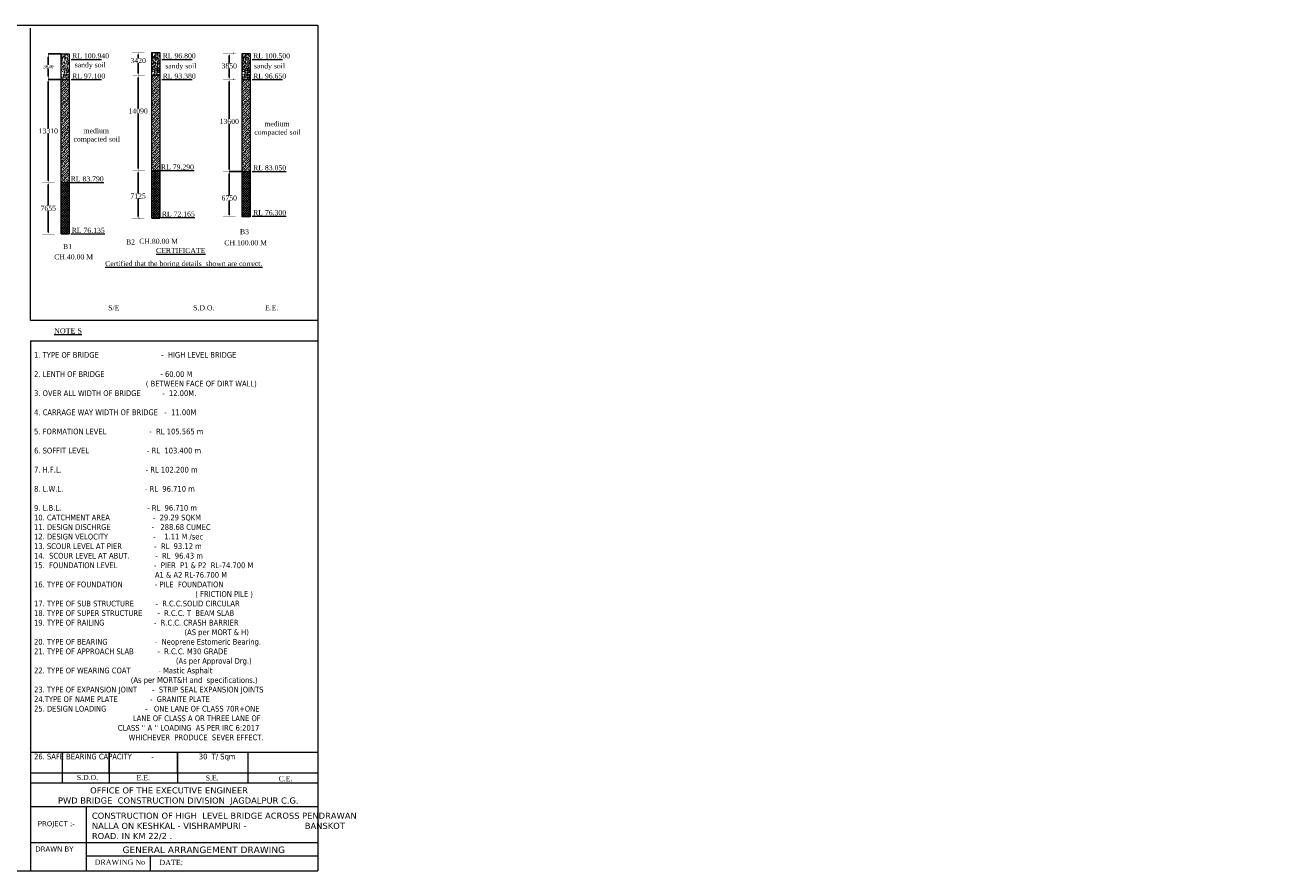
# Model space of a CAD drawing. Header units: millimetres. Extents: x -20950785 to 389010297, y -11535949 to 14056629.
# Tile 39 of 256: x 9450807 to 9637299, y -1181503 to -1056175. Entities that reach past the tile are written whole.
import ezdxf

# ---------------------------------------------------------------- set-up
doc = ezdxf.new("R2010")
doc.units = ezdxf.units.MM
doc.header["$LTSCALE"] = 60
doc.header["$MEASUREMENT"] = 0
doc.linetypes.add('DOT2', pattern=[0.125, 0, -0.125])
doc.styles.add('style1', font='txt.shx', dxfattribs={"height": 1})
doc.dimstyles.get("Standard").update_dxf_attribs({"dimtxt": 400, "dimasz": 215, "dimexe": 0.18, "dimexo": 0.0625, "dimgap": 0.09, "dimtad": 0, "dimtih": 1, "dimtoh": 1, "dimdec": 0, "dimzin": 4, "dimdsep": 46, "dimtxsty": 'Standard', "dimblk": 'OPEN90', "dimcen": 0, "dimadec": 0, "dimazin": 1, "dimtfac": 1, "dimtdec": 0, "dimtix": 1, "dimtofl": 0, "dimtmove": 0, "dimatfit": 3, "dimldrblk": 'OPEN30', "dimfxl": 1, "dimtolj": 1, "dimtzin": 0, "dimarcsym": 0})

# ---------------------------------------------------------------- blocks, each defined once
blk = doc.blocks.new('*D299')
at = {"color": 0, "linetype": 'Continuous', "lineweight": -2, "transparency": 16777216}
for p, q in [((9481072, -1060393), (9481072, -1060393)), ((9481072, -1060693), (9481072, -1061835)), ((9481072, -1063943), (9481072, -1062599)), ((9481071, -1064243), (9481072, -1064243))]:
    blk.add_line(p, q, dxfattribs=at)
for points in [[(9481022, -1060693), (9481122, -1060693), (9481072, -1060393)], [(9481022, -1063943), (9481122, -1063943), (9481072, -1064243)]]:
    blk.add_solid(points, dxfattribs=at)
at = {"layer": 'Defpoints', "color": 0, "linetype": 'Continuous', "lineweight": -2, "transparency": 16777216}
for p in [(9481072, -1060393), (9481071, -1064243), (9481072, -1064243)]:
    blk.add_point(p, dxfattribs=at)
at = {"color": 0, "linetype": 'Continuous', "lineweight": 9, "transparency": 16777216, "insert": (9481072, -1062217), "char_height": 500, "attachment_point": 5}
blk.add_mtext('\\A1;{\\fTimes New Roman|b0|i0|c0|p18;\\H1.5x;3850}', dxfattribs=at)
blk = doc.blocks.new('*D300')
at = {"color": 0, "linetype": 'Continuous', "lineweight": -2, "transparency": 16777216}
for p, q in [((9481071, -1064243), (9481071, -1064243)), ((9481071, -1064543), (9481071, -1070060)), ((9481071, -1077543), (9481071, -1070823)), ((9481071, -1077843), (9481071, -1077843))]:
    blk.add_line(p, q, dxfattribs=at)
for points in [[(9481021, -1064543), (9481121, -1064543), (9481071, -1064243)], [(9481021, -1077543), (9481121, -1077543), (9481071, -1077843)]]:
    blk.add_solid(points, dxfattribs=at)
at = {"layer": 'Defpoints', "color": 0, "linetype": 'Continuous', "lineweight": -2, "transparency": 16777216}
for p in [(9481071, -1064243), (9481071, -1077843), (9481071, -1077843)]:
    blk.add_point(p, dxfattribs=at)
at = {"color": 0, "linetype": 'Continuous', "lineweight": 9, "transparency": 16777216, "insert": (9481071, -1070442), "char_height": 500, "attachment_point": 5}
blk.add_mtext('\\A1;{\\fTimes New Roman|b0|i0|c0|p18;\\H1.5x;13600}', dxfattribs=at)
blk = doc.blocks.new('*D333')
at = {"color": 0, "linetype": 'Continuous', "lineweight": -2, "transparency": 16777216}
for p, q in [((9482985, -1077843), (9481071, -1077843)), ((9481072, -1078143), (9481072, -1081413)), ((9481072, -1084292), (9481072, -1082178)), ((9481071, -1084592), (9481071, -1084592))]:
    blk.add_line(p, q, dxfattribs=at)
for points in [[(9481022, -1078143), (9481122, -1078143), (9481072, -1077843)], [(9481022, -1084292), (9481122, -1084292), (9481072, -1084592)]]:
    blk.add_solid(points, dxfattribs=at)
at = {"layer": 'Defpoints', "color": 0, "linetype": 'Continuous', "lineweight": -2, "transparency": 16777216}
for p in [(9481072, -1077843), (9482986, -1077843), (9481072, -1084592)]:
    blk.add_point(p, dxfattribs=at)
at = {"color": 0, "linetype": 'Continuous', "lineweight": 9, "transparency": 16777216, "insert": (9481072, -1081795), "char_height": 500, "attachment_point": 5}
blk.add_mtext('\\A1;{\\fTimes New Roman|b0|i0|c0|p18;\\H1.5x;6750}', dxfattribs=at)
blk = doc.blocks.new('*D301')
at = {"color": 0, "linetype": 'Continuous', "lineweight": -2, "transparency": 16777216}
for p, q in [((9467567, -1060209), (9467567, -1060209)), ((9467567, -1060509), (9467567, -1061042)), ((9467567, -1063330), (9467567, -1061806)), ((9467567, -1063630), (9467567, -1063630))]:
    blk.add_line(p, q, dxfattribs=at)
for points in [[(9467517, -1060509), (9467617, -1060509), (9467567, -1060209)], [(9467517, -1063330), (9467617, -1063330), (9467567, -1063630)]]:
    blk.add_solid(points, dxfattribs=at)
at = {"layer": 'Defpoints', "color": 0, "linetype": 'Continuous', "lineweight": -2, "transparency": 16777216}
for p in [(9467567, -1060209), (9467567, -1063630), (9467567, -1063630)]:
    blk.add_point(p, dxfattribs=at)
at = {"color": 0, "linetype": 'Continuous', "lineweight": 9, "transparency": 16777216, "insert": (9467567, -1061424), "char_height": 500, "attachment_point": 5}
blk.add_mtext('\\A1;{\\fTimes New Roman|b0|i0|c0|p18;\\H1.5x;3420}', dxfattribs=at)
blk = doc.blocks.new('*D302')
at = {"color": 0, "linetype": 'Continuous', "lineweight": -2, "transparency": 16777216}
for p, q in [((9467562, -1063632), (9467561, -1063632)), ((9467562, -1063932), (9467562, -1068520)), ((9467562, -1077423), (9467562, -1069285)), ((9467551, -1077723), (9467562, -1077723))]:
    blk.add_line(p, q, dxfattribs=at)
for points in [[(9467512, -1063932), (9467612, -1063932), (9467562, -1063632)], [(9467512, -1077423), (9467612, -1077423), (9467562, -1077723)]]:
    blk.add_solid(points, dxfattribs=at)
at = {"layer": 'Defpoints', "color": 0, "linetype": 'Continuous', "lineweight": -2, "transparency": 16777216}
for p in [(9467562, -1063632), (9467551, -1077723), (9467562, -1077723)]:
    blk.add_point(p, dxfattribs=at)
at = {"color": 0, "linetype": 'Continuous', "lineweight": 9, "transparency": 16777216, "insert": (9467562, -1068902), "char_height": 500, "attachment_point": 5}
blk.add_mtext('\\A1;{\\fTimes New Roman|b0|i0|c0|p18;\\H1.5x;14090}', dxfattribs=at)
blk = doc.blocks.new('*D303')
at = {"color": 0, "linetype": 'Continuous', "lineweight": -2, "transparency": 16777216}
for p, q in [((9467551, -1077723), (9467551, -1077723)), ((9467551, -1078023), (9467551, -1081116)), ((9467551, -1084547), (9467551, -1081881)), ((9467551, -1084847), (9467551, -1084847))]:
    blk.add_line(p, q, dxfattribs=at)
for points in [[(9467501, -1078023), (9467601, -1078023), (9467551, -1077723)], [(9467501, -1084547), (9467601, -1084547), (9467551, -1084847)]]:
    blk.add_solid(points, dxfattribs=at)
at = {"layer": 'Defpoints', "color": 0, "linetype": 'Continuous', "lineweight": -2, "transparency": 16777216}
for p in [(9467551, -1077723), (9467551, -1077723), (9467551, -1084847)]:
    blk.add_point(p, dxfattribs=at)
at = {"color": 0, "linetype": 'Continuous', "lineweight": 9, "transparency": 16777216, "insert": (9467551, -1081498), "char_height": 500, "attachment_point": 5}
blk.add_mtext('\\A1;{\\fTimes New Roman|b0|i0|c0|p18;\\H1.5x;7125}', dxfattribs=at)
blk = doc.blocks.new('*D304')
at = {"color": 0, "linetype": 'Continuous', "lineweight": -2, "transparency": 16777216}
for p, q in [((9454241, -1064243), (9454241, -1064243)), ((9454241, -1064543), (9454241, -1071479)), ((9454241, -1079178), (9454241, -1072242)), ((9454241, -1079478), (9454241, -1079478))]:
    blk.add_line(p, q, dxfattribs=at)
for points in [[(9454191, -1064543), (9454291, -1064543), (9454241, -1064243)], [(9454191, -1079178), (9454291, -1079178), (9454241, -1079478)]]:
    blk.add_solid(points, dxfattribs=at)
at = {"layer": 'Defpoints', "color": 0, "linetype": 'Continuous', "lineweight": -2, "transparency": 16777216}
for p in [(9454241, -1064243), (9454241, -1064243), (9454241, -1079478)]:
    blk.add_point(p, dxfattribs=at)
at = {"color": 0, "linetype": 'Continuous', "lineweight": 9, "transparency": 16777216, "insert": (9454241, -1071860), "char_height": 500, "attachment_point": 5}
blk.add_mtext('\\A1;{\\fTimes New Roman|b0|i0|c0|p18;\\H1.5x;13310}', dxfattribs=at)
blk = doc.blocks.new('*D305')
at = {"color": 0, "linetype": 'Continuous', "lineweight": -2, "transparency": 16777216}
for p, q in [((9454241, -1079478), (9454241, -1079478)), ((9454241, -1079778), (9454241, -1082923)), ((9454241, -1086833), (9454241, -1083688)), ((9454241, -1087133), (9454241, -1087133))]:
    blk.add_line(p, q, dxfattribs=at)
for points in [[(9454191, -1079778), (9454291, -1079778), (9454241, -1079478)], [(9454191, -1086833), (9454291, -1086833), (9454241, -1087133)]]:
    blk.add_solid(points, dxfattribs=at)
at = {"layer": 'Defpoints', "color": 0, "linetype": 'Continuous', "lineweight": -2, "transparency": 16777216}
for p in [(9454241, -1079478), (9454241, -1087133), (9454241, -1087133)]:
    blk.add_point(p, dxfattribs=at)
at = {"color": 0, "linetype": 'Continuous', "lineweight": 9, "transparency": 16777216, "insert": (9454241, -1083306), "char_height": 500, "attachment_point": 5}
blk.add_mtext('\\A1;{\\fTimes New Roman|b0|i0|c0|p18;\\H1.5x;7655}', dxfattribs=at)
blk = doc.blocks.new('*D336')
at = {"color": 0, "linetype": 'Continuous', "lineweight": -2, "ltscale": 2, "transparency": 16777216}
for p, q in [((9456155, -1060403), (9454240, -1060403)), ((9454240, -1060903), (9454240, -1062068)), ((9454240, -1063743), (9454240, -1062577)), ((9456155, -1064243), (9454240, -1064243))]:
    blk.add_line(p, q, dxfattribs=at)
for points in [[(9454157, -1060903), (9454324, -1060903), (9454240, -1060403)], [(9454157, -1063743), (9454324, -1063743), (9454240, -1064243)]]:
    blk.add_solid(points, dxfattribs=at)
at = {"layer": 'Defpoints', "color": 0, "linetype": 'Continuous', "lineweight": -2, "ltscale": 2, "transparency": 16777216}
for p in [(9456155, -1060403), (9454240, -1064243), (9456155, -1064243)]:
    blk.add_point(p, dxfattribs=at)
at = {"color": 0, "linetype": 'Continuous', "lineweight": 9, "ltscale": 2, "transparency": 16777216, "insert": (9454240, -1062323), "char_height": 500, "attachment_point": 5}
blk.add_mtext('\\A1;{\\fTimes New Roman|b0|i0|c0|p18;3840}', dxfattribs=at)

msp = doc.modelspace()

# ---------------------------------------------------------------- hatches: boundary and pattern name
at = {"linetype": 'Continuous', "lineweight": 9}
h = msp.add_hatch(dxfattribs=at)
h.set_pattern_fill('AR-CONC', color=256, scale=80)
h.set_pattern_definition([(50, (1943804.5, -831370.35), (573.808146, -50.201708), [60, -660]), (355, (1943804.5, -831370.35), (-111.001067, 601.753707), [48, -528]), (100.4514445, (1943852.3, -831374.54), (462.807077, 551.551993), [50.992154, -560.91369]), (46.1842, (1943804.5, -831210.35), (853.793065, -132.415425), [90, -990]), (96.635635, (1943875.65, -831221.4), (747.72956, 779.29488), [76.48827, -841.37101]), (351.184164, (1943804.5, -831210.35), (747.72956, 779.29488), [72, -792]), (21, (1943884.5, -831250.35), (477.525642, -322.095113), [60, -660]), (326, (1943884.5, -831250.35), (194.652266, 580.120036), [48, -528]), (71.451445, (1943924.3, -831277.2), (672.1779, 258.024922), [50.99215, -560.91369]), (37.5, (1943804.5, -831370.35), (9.727884, 266.315083), [0, -521.6, 0, -536, 0, -530]), (7.5, (1943804.5, -831370.35), (210.45563, 315.52937), [0, -305.6, 0, -509.6, 0, -202]), (327.5, (1943626.1, -831370.35), (427.057949, -18.0438974), [0, -200, 0, -624, 0, -828]), (317.5, (1943546.1, -831370.35), (466.548935, 80.083986), [0, -260, 0, -414.4, 0, -588])])
h.paths.add_polyline_path([(9457336.88, -1060401.19), (9456136.88, -1060401.19), (9456155.42, -1064242.64), (9457355.42, -1064242.64)])
h = msp.add_hatch(dxfattribs=at)
h.set_pattern_fill('AR-CONC', color=256, scale=80)
h.set_pattern_definition([(50, (1957230, -831370.35), (573.808146, -50.201708), [60, -660]), (355, (1957230, -831370.35), (-111.001067, 601.753707), [48, -528]), (100.4514445, (1957277.8, -831374.54), (462.807077, 551.551993), [50.992154, -560.91369]), (46.1842, (1957230, -831210.35), (853.793065, -132.415425), [90, -990]), (96.635635, (1957301.1, -831221.4), (747.72956, 779.29488), [76.48827, -841.37101]), (351.184164, (1957230, -831210.35), (747.72956, 779.29488), [72, -792]), (21, (1957310, -831250.35), (477.525642, -322.095113), [60, -660]), (326, (1957310, -831250.35), (194.652266, 580.120036), [48, -528]), (71.451445, (1957349.8, -831277.2), (672.1779, 258.024922), [50.99215, -560.91369]), (37.5, (1957229.98, -831370.35), (9.727884, 266.315083), [0, -521.6, 0, -536, 0, -530]), (7.5, (1957229.98, -831370.35), (210.45563, 315.52937), [0, -305.6, 0, -509.6, 0, -202]), (327.5, (1957051.58, -831370.35), (427.057949, -18.0438974), [0, -200, 0, -624, 0, -828]), (317.5, (1956971.6, -831370.35), (466.548935, 80.083986), [0, -260, 0, -414.4, 0, -588])])
h.paths.add_polyline_path([(9470780.9, -1060218.73), (9469580.9, -1060218.73), (9469580.9, -1063586.51), (9470780.9, -1063586.51)])
h = msp.add_hatch(dxfattribs=at)
h.set_pattern_fill('AR-CONC', color=256, scale=80)
h.set_pattern_definition([(50, (1970634.62, -831370.35), (573.808146, -50.201708), [60, -660]), (355, (1970634.6, -831370.35), (-111.001067, 601.753707), [48, -528]), (100.4514445, (1970682.44, -831374.54), (462.807077, 551.551993), [50.992154, -560.91369]), (46.1842, (1970634.6, -831210.35), (853.793065, -132.415425), [90, -990]), (96.635635, (1970705.8, -831221.4), (747.72956, 779.29488), [76.48827, -841.37101]), (351.184164, (1970634.6, -831210.35), (747.72956, 779.29488), [72, -792]), (21, (1970714.62, -831250.35), (477.525642, -322.095113), [60, -660]), (326, (1970714.6, -831250.35), (194.652266, 580.120036), [48, -528]), (71.451445, (1970754.4, -831277.2), (672.1779, 258.024922), [50.99215, -560.91369]), (37.5, (1970634.62, -831370.35), (9.727884, 266.315083), [0, -521.6, 0, -536, 0, -530]), (7.5, (1970634.62, -831370.35), (210.45563, 315.52937), [0, -305.6, 0, -509.6, 0, -202]), (327.5, (1970456.22, -831370.35), (427.057949, -18.0438974), [0, -200, 0, -624, 0, -828]), (317.5, (1970376.22, -831370.35), (466.548935, 80.083986), [0, -260, 0, -414.4, 0, -588])])
h.paths.add_polyline_path([(9484185.54, -1060389.57), (9482985.54, -1060389.57), (9482985.54, -1064242.64), (9484185.54, -1064242.64)])
h = msp.add_hatch(dxfattribs=at)
h.set_pattern_fill('ANSI33', color=256, scale=2000)
h.set_pattern_definition([(45, (1943804.5, -831370.35), (-353.55339, 353.55339), []), (45, (1944158.05, -831370.35), (-353.55339, 353.55339), [250, -125])])
h.paths.add_polyline_path([(9456155.42, -1079538.66), (9457355.42, -1079441.85), (9457355.42, -1064242.64), (9456155.42, -1064242.64)])
h = msp.add_hatch(dxfattribs=at)
h.set_pattern_fill('ANSI33', color=256, scale=2000)
h.set_pattern_definition([(45, (1957230, -831370.35), (-353.55339, 353.55339), []), (45, (1957583.54, -831370.35), (-353.55339, 353.55339), [250, -125])])
h.paths.add_polyline_path([(9470780.9, -1063586.51), (9469580.9, -1063586.51), (9469580.9, -1077842.64), (9470780.9, -1077842.64)])
h = msp.add_hatch(dxfattribs=at)
h.set_pattern_fill('ANSI33', color=256, scale=2000)
h.set_pattern_definition([(45, (1970634.6, -831370.35), (-353.55339, 353.55339), []), (45, (1970988.2, -831370.35), (-353.55339, 353.55339), [250, -125])])
h.paths.add_polyline_path([(9484185.54, -1064242.64), (9482985.54, -1064242.64), (9482985.54, -1077842.64), (9484185.54, -1077842.64)])
h = msp.add_hatch(dxfattribs=at)
h.set_pattern_fill('ANSI37', color=256, scale=2000)
h.set_pattern_definition([(45, (1957229.98, -831370.35), (-176.776695, 176.776695), []), (135, (1957229.98, -831370.35), (-176.776695, -176.776695), [])])
h.paths.add_polyline_path([(9470780.9, -1077722.64), (9469580.9, -1077722.64), (9469580.9, -1084762.29), (9470780.9, -1084762.29)])
h = msp.add_hatch(dxfattribs=at)
h.set_pattern_fill('ANSI37', color=256, scale=2000)
h.set_pattern_definition([(45, (1970634.62, -831370.35), (-176.776695, 176.776695), []), (135, (1970634.62, -831370.35), (-176.776695, -176.776695), [])])
h.paths.add_polyline_path([(9484185.54, -1077842.64), (9482985.54, -1077842.64), (9482985.54, -1084560.18), (9484185.54, -1084560.18)])
h = msp.add_hatch(dxfattribs=at)
h.set_pattern_fill('ANSI37', color=256, scale=2000)
h.set_pattern_definition([(45, (1993685.43, -834318.43), (-176.776695, 176.776695), []), (135, (1993685.43, -834318.43), (-176.776695, -176.776695), [])])
h.paths.add_polyline_path([(9457355.42, -1079441.85), (9456155.42, -1079538.66), (9456155.42, -1087120.19), (9457355.42, -1087120.19)])

# ---------------------------------------------------------------- linework, layer by layer
for p, q in [((9322684.92, -1056175.2), (9494188.64, -1056175.2)), ((9451597.86, -1099933.91), (9451597.86, -1056632.62)), ((9494188.64, -1056175.2), (9494188.64, -1181503.43)), ((9456136.88, -1060401.19), (9457336.88, -1060401.19)), ((9456155.42, -1087120.19), (9456136.88, -1060401.19)), ((9457336.88, -1060401.19), (9457355.42, -1087120.19)), ((9469580.9, -1060209.06), (9470780.9, -1060209.06)), ((9469580.9, -1084785.32), (9469580.9, -1060209.06)), ((9470780.9, -1060209.06), (9470780.9, -1084785.32)), ((9482985.54, -1060393.17), (9484185.54, -1060393.17)), ((9482985.54, -1084589.65), (9482985.54, -1060393.17)), ((9484185.54, -1060393.17), (9484185.54, -1084589.65)), ((9457641, -1061242.64), (9462136.55, -1061242.64)), ((9471066.49, -1061242.64), (9475562.04, -1061242.64)), ((9484471.13, -1061242.64), (9488966.68, -1061242.64)), ((9456155.42, -1064242.64), (9457355.42, -1064242.64)), ((9457641, -1064242.62), (9462136.55, -1064242.62)), ((9469580.9, -1063586.51), (9470780.9, -1063586.51)), ((9471066.49, -1064242.64), (9475562.04, -1064242.64)), ((9482985.54, -1064242.64), (9484185.54, -1064242.64)), ((9484471.13, -1064242.64), (9488966.68, -1064242.64)), ((9469580.9, -1077722.64), (9470780.9, -1077722.64)), ((9470798.7, -1077723.55), (9475853.24, -1077721.73)), ((9482985.54, -1077842.64), (9484185.54, -1077842.64)), ((9484471.13, -1077842.64), (9489525.68, -1077842.64)), ((9456155.42, -1079477.05), (9457355.42, -1079477.05)), ((9457424.96, -1079477.05), (9462479.51, -1079477.05)), ((9469580.9, -1084785.32), (9470780.9, -1084785.32)), ((9470780.9, -1084785.32), (9469580.9, -1084785.32)), ((9470929.97, -1084692.98), (9475984.52, -1084692.98)), ((9484185.54, -1084589.65), (9482985.54, -1084589.65)), ((9484471.13, -1084486.74), (9489525.68, -1084486.74)), ((9456155.42, -1087120.19), (9457355.42, -1087120.19)), ((9457573.83, -1087110.59), (9462628.37, -1087110.59)), ((9494188.64, -1099933.91), (9451597.86, -1099933.91)), ((9451604.46, -1102972.35, -6141.13), (9451604.46, -1169539.86, -6141.13)), ((9451604.46, -1102972.35, -6141.13), (9494188.64, -1102972.35, -6141.13)), ((9451604.46, -1163934.4, -6141.13), (9494188.64, -1163934.4, -6141.13)), ((9451613.25, -1164243.61, -6141.13), (9451613.25, -1181503.43, -6141.13)), ((9456314.2, -1163934.4, -6141.13), (9456314.2, -1168470.96, -6141.13)), ((9463261, -1167149.97, -6141.13), (9463261, -1163934.4, -6141.13)), ((9463261, -1163934.4, -6141.13), (9463261, -1168470.96, -6141.13)), ((9473386, -1167149.97, -6141.13), (9473386, -1163934.4, -6141.13)), ((9473386, -1163934.4, -6141.13), (9473386, -1168470.96, -6141.13)), ((9483847.67, -1163934.4, -6141.13), (9483847.67, -1168470.96, -6141.13)), ((9451604.46, -1166985.56, -6141.13), (9494188.64, -1166985.56, -6141.13)), ((9451604.46, -1168470.96, -6141.13), (9494188.64, -1168470.96, -6141.13)), ((9451613.25, -1171982.95, -6141.13), (9494188.64, -1171982.95, -6141.13)), ((9459857.64, -1171982.95), (9459857.64, -1181503.43)), ((9451613.25, -1177280.01, -3243.95), (9454815.92, -1177280.01, -2060.92)), ((9454815.92, -1177280.01), (9494188.64, -1177280.01, 14543.92)), ((9459857.64, -1179305.01, -19366.03), (9494188.64, -1179305.01, -461.43)), ((9469345.08, -1179305.01, -6141.13), (9469345.08, -1181503.43, -6141.13)), ((9322684.92, -1181503.43), (9494188.64, -1181503.43))]:
    msp.add_line(p, q, dxfattribs=at)
at = {"linetype": 'DOT2', "lineweight": 9, "ltscale": 2}
for p, q in [((9468474.43, -1060209.06), (9466659.25, -1060209.06)), ((9481978.39, -1060393.17), (9480163.21, -1060393.17)), ((9468573.75, -1063645.46), (9466758.57, -1063645.46)), ((9481978.39, -1064242.64), (9480163.21, -1064242.64)), ((9468573.75, -1077722.64), (9466758.57, -1077722.64)), ((9481978.39, -1077842.64), (9480163.21, -1077842.64)), ((9455148.27, -1079477.84), (9453333.08, -1079477.84)), ((9468458.64, -1084847.21), (9466643.46, -1084847.21)), ((9481978.77, -1084594.21), (9480163.59, -1084594.21)), ((9455148.27, -1087133.31), (9453333.08, -1087133.31))]:
    msp.add_line(p, q, dxfattribs=at)

# ---------------------------------------------------------------- texts
at = {"linetype": 'Continuous', "lineweight": 9, "char_height": 750, "attachment_point": 1}
for s, insert in [('{\\fTimes New Roman|b0|i0|c0|p18; RL 100.940}', (9457491.94, -1060341.85)), ('{\\fTimes New Roman|b0|i0|c0|p18; RL 96.800}', (9470917.42, -1060341.85)), ('{\\fTimes New Roman|b0|i0|c0|p18; RL 100.500}', (9484322.06, -1060341.85)), ('{\\fTimes New Roman|b0|i0|c0|p18;sandy soil}', (9458156.04, -1061685.82)), ('{\\fTimes New Roman|b0|i0|c0|p18;sandy soil}', (9471581.53, -1061844.23)), ('{\\fTimes New Roman|b0|i0|c0|p18;sandy soil}', (9484725.89, -1061844.23)), ('{\\fTimes New Roman|b0|i0|c0|p18; RL 97.100}', (9457491.94, -1063341.82)), ('{\\fTimes New Roman|b0|i0|c0|p18; RL 93.380}', (9470917.42, -1063341.85)), ('{\\fTimes New Roman|b0|i0|c0|p18; RL 96.650}', (9484322.06, -1063341.85)), ('{\\fTimes New Roman|b0|i0|c0|p18; RL 79.290}', (9470649.63, -1076820.93)), ('{\\fTimes New Roman|b0|i0|c0|p18; RL 83.050}', (9484322.06, -1076941.85)), ('{\\fTimes New Roman|b0|i0|c0|p18; RL 83.790}', (9457275.9, -1078576.25)), ('{\\fTimes New Roman|b0|i0|c0|p18; RL 72.165}', (9470780.9, -1083792.19)), ('{\\fTimes New Roman|b0|i0|c0|p18; RL 76.300}', (9484322.06, -1083585.94)), ('{\\fTimes New Roman|b0|i0|c0|p18; RL 76.135}', (9457424.76, -1086209.8)), ('{\\fTimes New Roman|b0|i0|c0|p18;B3}', (9482655.05, -1086401.53)), ('{\\fTimes New Roman|b0|i0|c0|p18;B1}', (9456419.55, -1088613.85)), ('{\\fTimes New Roman|b0|i0|c0|p18;B2}', (9465757.68, -1087935.5)), ('{\\fTimes New Roman|b0|i0|c0|p18;CH.80.00 M}', (9467715.41, -1087824.63)), ('{\\fTimes New Roman|b0|i0|c0|p18;CH.100.00 M}', (9480340.33, -1088047.2)), ('{\\fTimes New Roman|b0|i0|c0|p18;CH.40.00 M}', (9455119.41, -1090134.24)), ('{\\fTimes New Roman|b0|i0|c0|p18;\\LCERTIFICATE}', (9470210.5, -1089197.93))]:
    msp.add_mtext(s, dxfattribs=dict(at, insert=insert))
for s, insert, width in [('\\pi3313.63157;{\\fTimes New Roman|b0|i0|c0|p18;medium \\P\\pi1814.9834;compacted soil\\H1.00001x;\\P\\pi0;      }', (9482960.45, -1070421.78), 10242.62), ('\\pi3313.63157;{\\fTimes New Roman|b0|i0|c0|p18;medium \\P\\pi1814.9834;compacted soil\\H1.00001x;\\P\\pi0;      }', (9456155.42, -1071439.58), 10242.62), ('\\pi2917.05681;{\\fTimes New Roman|b0|i0|c0|p18;\\LCertified that the boring details  shown are correct.}', (9459748.44, -1091128.85), 28256.2477)]:
    msp.add_mtext(s, dxfattribs=dict(at, insert=insert, width=width))
at = {"linetype": 'Continuous', "char_height": 750, "attachment_point": 1}
for s, insert, width in [('\\pi3810.83777;{\\fTimes New Roman|b0|i0|c0|p18; Rock\\P\\pi2906.08624;\\H0.66667x;( C.R.58.20% )\\H1.5x; \\P\\pi0;      }', (8112822.39, -1077953.75), 10242.62), ('\\pi3810.83777;{\\fTimes New Roman|b0|i0|c0|p18; Rock\\P\\pi2906.08624;\\H0.66667x;( C.R.58.20% )\\H1.5x; \\P\\pi0;      }', (8125895.64, -1079557.66), 10242.62), ('\\pi3810.83777;{\\fTimes New Roman|b0|i0|c0|p18; Rock\\P\\pi2906.08624;\\H0.66667x;( C.R.58.20% )\\H1.5x; \\P\\pi0;      }', (8099017.95, -1080999.57), 10242.62), ('\\pi2917.05681;{\\fTimes New Roman|b0|i0|c0|p18;\\LCertified that the boring details  shown are correct.}', (8104183.48, -1091128.85), 28256.2477)]:
    msp.add_mtext(s, dxfattribs=dict(at, insert=insert, width=width))
at = {"linetype": 'Continuous', "lineweight": 9, "attachment_point": 1, "style": 'style1'}
for s, insert, char_height in [('{\\fTimes New Roman|b0|i0|c0|p18;\\H0.90422x;S/E \\H1.10592x;                      }', (9463125.76, -1097683.75), 829.44), ('{\\fTimes New Roman|b0|i0|c0|p18;\\H0.90422x;S.D.O. \\H1.10592x;                        }', (9475727.89, -1097683.75), 829.44), ('{\\fTimes New Roman|b0|i0|c0|p18;\\H0.90422x;E.E.  \\H1.10592x;                      }', (9486379.71, -1097683.75), 829.44), ('{\\fTimes New Roman|b0|i0|c0|p18;\\LNOTE S}', (9455101.64, -1101094.48, -6141.13), 777.6), ('{\\fTimes New Roman|b0|i0|c0|p18;\\H0.96451x;S.D.O.     \\H1.0368x;                    }', (9458471.29, -1167289.25, 10733.87), 777.6), ('{\\fTimes New Roman|b0|i0|c0|p18;\\H0.96451x;E.E.  \\H1.0368x;                       }', (9467327.4, -1167323.46, -6141.13), 777.6), ('{\\fTimes New Roman|b0|i0|c0|p18;\\H0.96451x;S.E. \\H1.0368x;                        }', (9477580.64, -1167362.82, -6141.13), 777.6), ('{\\fTimes New Roman|b0|i0|c0|p18;                        \\fVerdana|b0|i0|c0|p34;\\H1.15741x;OFFICE OF THE EXECUTIVE ENGINEER \\P      PWD BRIDGE  CONSTRUCTION DIVISION  JAGDALPUR C.G.   }', (9453320.12, -1169131.42, -19641.13), 777.6), ('{\\fTimes New Roman|b0|i0|c0|p18;\\H0.96451x;C.E.\\H1.0368x;                         }', (9488394.8, -1167481.7, -6141.13), 777.6), ('{\\fVerdana|b0|i0|c0|p34;\\H0.96451x;PROJECT :-    \\fTimes New Roman|b0|i0|c0|p18;\\H1.0368x;                   }', (9452681.68, -1174142.19, -23016.13), 777.6), ('{\\fVerdana|b0|i0|c0|p34;\\H0.96451x;DRAWN BY  \\fTimes New Roman|b0|i0|c0|p18; \\H1.0368x;                     }', (9452313.99, -1177895.52, 10733.87), 777.6), ('{\\fVerdana|b0|i0|c0|p34;GENERAL ARRANGEMENT DRAWING       \\fTimes New Roman|b0|i0|c0|p18;                }', (9465240.28, -1177900.28, -6141.13), 972), ('{\\fTimes New Roman|b0|i0|c0|p18;DRAWING No                      }', (9461108.35, -1179825.36, -6141.13), 777.6), ('{\\fTimes New Roman|b0|i0|c0|p18;DATE:                       }', (9470717.47, -1179871.33, 10733.87), 777.6)]:
    msp.add_mtext(s, dxfattribs=dict(at, insert=insert, char_height=char_height))
for s, insert, char_height, width in [("{\\fTahoma|b0|i0|c0|p34;\\H1.4575x;1. TYPE OF BRIDGE                             -  HIGH LEVEL BRIDGE\\P \\P2. LENTH OF BRIDGE                          - 60.00 M \\P                                                    ( BETWEEN FACE OF DIRT WALL)  \\P3. OVER ALL WIDTH OF BRIDGE          -  12.00M.\\P\\P4. CARRAGE WAY WIDTH OF BRIDGE   -  11.00M             \\P\\P5. FORMATION LEVEL                    -  RL 105.565 m\\P\\P6. SOFFIT LEVEL                           - RL  103.400 m\\P\\P7. H.F.L.                                       - RL 102.200 m\\P\\P8. L.W.L.                                      - RL  96.710 m\\P\\P9. L.B.L.                                        - RL  96.710 m\\P10. CATCHMENT AREA                    -  29.29 SQKM\\P11. DESIGN DISCHRGE                   -   288.68 CUMEC\\P12. DESIGN VELOCITY                     -    1.11 M /sec\\P13. SCOUR LEVEL AT PIER               -  RL  93.12 m \\P14.  SCOUR LEVEL AT ABUT.            -  RL  96.43 m\\P15.  FOUNDATION LEVEL                 -  PIER  P1 & P2  RL-74.700 M\\P                                                  ^I     A1 & A2 RL-76.700 M\\P16. TYPE OF FOUNDATION               - PILE  FOUNDATION \\P                                                                           ( FRICTION PILE ) \\P17. TYPE OF SUB STRUCTURE          -  R.C.C.SOLID CIRCULAR             \\P18. TYPE OF SUPER STRUCTURE       -  R.C.C. T  BEAM SLAB \\P19. TYPE OF RAILING                       -  R.C.C. CRASH BARRIER \\P                                                                      (AS per MORT & H)\\P20. TYPE OF BEARING                      -  Neoprene Estomeric Bearing.\\P21. TYPE OF APPROACH SLAB           -  R.C.C. M30 GRADE \\P                                                                  (As per Approval Drg.)\\P22. TYPE OF WEARING COAT             - Mastic Asphalt \\P                                             (As per MORT&H and  specifications.)\\P23. TYPE OF EXPANSION JOINT       -  STRIP SEAL EXPANSION JOINTS  \\P24.TYPE OF NAME PLATE               -  GRANITE PLATE \\P25. DESIGN LOADING                  -   ONE LANE OF CLASS 70R+ONE                                                                                                                     \\P                                              LANE OF CLASS A OR THREE LANE OF\\P                                       CLASS '' A '' LOADING  AS PER IRC 6:2017\\P                                            WHICHEVER  PRODUCE  SEVER EFFECT.\\P \\P26. SAFE BEARING CAPACITY         -                     30  T/ Sqm\\H0.68611x;\\P      }", (9452123.8, -1104623.53, 17483.87), 583.2, 41649.7269), ('\\pi6024.46095;{\\fTimes New Roman|b0|i0|c0|p18;\\LELEVATION OF PIER \\P\\pi3569.25186;ALONG CURRENT DIRECTION  }', (9385850.86, -1147123.55), 750, 22678.6984), ('{\\fVerdana|b0|i0|c0|p34;\\H1.15741x;CONSTRUCTION OF HIGH  LEVEL BRIDGE ACROSS PENDRAWAN NALLA ON KESHKAL - VISHRAMPURI -                      BANSKOT ROAD. IN KM 22/2 . \\fTimes New Roman|b0|i0|c0|p18;         \\H0.864x; }', (9460702.39, -1172885.39, -23016.13), 777.6, 39588.7698)]:
    msp.add_mtext(s, dxfattribs=dict(at, insert=insert, char_height=char_height, width=width))
at = {"linetype": 'Continuous', "insert": (8030285.91, -1147123.55), "char_height": 750, "width": 22678.6984, "attachment_point": 1, "style": 'style1'}
msp.add_mtext('\\pi6024.46095;{\\fTimes New Roman|b0|i0|c0|p18;\\LELEVATION OF PIER \\P\\pi3569.25186;ALONG CURRENT DIRECTION  }', dxfattribs=at)

# ---------------------------------------------------------------- dimensions: what is measured, and where the dimension line sits
at = {"linetype": 'Continuous', "lineweight": 9, "ltscale": 2}
dim = msp.add_linear_dim(base=(9454240.29, -1064242.64), p1=(9456155.42, -1060402.9), p2=(9456155.42, -1064242.64), angle=90, text='{\\fTimes New Roman|b0|i0|c0|p18;<>}', dimstyle='Standard', override={"dimtxt": 500, "dimasz": 500, "dimfxl": 300}, dxfattribs=at)
dim.commit()
dim.dimension.update_dxf_attribs({"geometry": '*D336', "text_midpoint": (9454240.29, -1062322.77)})
at = {"linetype": 'Continuous', "lineweight": 9}
for base, p1, p2, picture, middle in [((9467566.84, -1063629.55), (9467566.84, -1060209.06), (9467566.84, -1063629.55), '*D301', (9467566.84, -1061423.93)), ((9481071.56, -1064242.64), (9481071.56, -1060393.11), (9481070.62, -1064242.64), '*D299', (9481071.56, -1062217.03)), ((9467561.6, -1077722.64), (9467561.6, -1063632.5), (9467551.23, -1077722.64), '*D302', (9467561.6, -1068902.43)), ((9481070.8, -1077842.64), (9481070.8, -1064242.64), (9481070.8, -1077842.64), '*D300', (9481070.8, -1070441.92)), ((9467551.23, -1077722.64), (9467551.23, -1084847.21), (9467551.23, -1077722.64), '*D303', (9467551.23, -1081498.36)), ((9481071.5, -1077842.64), (9481071.5, -1084592.33), (9482985.54, -1077842.64), '*D333', (9481071.5, -1081795.25))]:
    dim = msp.add_linear_dim(base=base, p1=p1, p2=p2, angle=90, text='{\\fTimes New Roman|b0|i0|c0|p18;\\H1.5x;<>}', dimstyle='Standard', override={"dimtxt": 500, "dimasz": 300, "dimfxl": 300}, dxfattribs=at)
    dim.commit()
    dim.dimension.update_dxf_attribs({"geometry": picture, "text_midpoint": middle, "dimtype": 160})
for base, p2, text, picture, middle in [((9454240.67, -1064242.64), (9454240.67, -1064242.64), '{\\fTimes New Roman|b0|i0|c0|p18;\\H1.5x;13310}', '*D304', (9454240.67, -1071860.24)), ((9454240.67, -1087133.31), (9454240.67, -1087133.31), '{\\fTimes New Roman|b0|i0|c0|p18;\\H1.5x;<>}', '*D305', (9454240.67, -1083305.57))]:
    dim = msp.add_linear_dim(base=base, p1=(9454240.67, -1079477.84), p2=p2, angle=90, text=text, dimstyle='Standard', override={"dimtxt": 500, "dimasz": 300, "dimfxl": 300}, dxfattribs=at)
    dim.commit()
    dim.dimension.update_dxf_attribs({"geometry": picture, "text_midpoint": middle})

doc.saveas('drawing.dxf')
